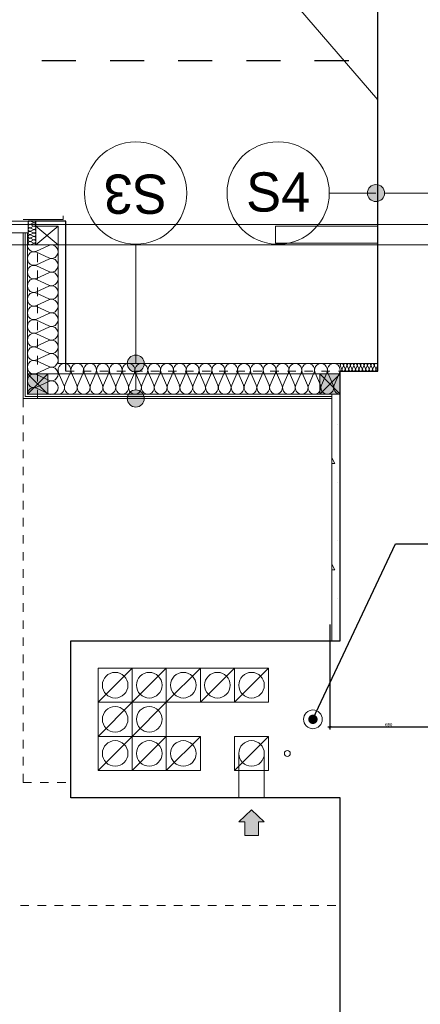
# Model space of a CAD drawing. Extents: x -251948 to -68259, y 37284 to 119967.
# Tile 36 of 41: x -89989 to -87639, y 55444 to 61214. Entities that reach past the tile are written whole.
import ezdxf

# ---------------------------------------------------------------- set-up
doc = ezdxf.new("R2010")
doc.units = 0
doc.header["$MEASUREMENT"] = 0
doc.linetypes.add('Hidden Line', pattern=[100, 50, -50])
doc.linetypes.add('Przerywana', pattern=[400, 200, -200])
for name, color, linetype in [('Arch ocieplenie', 7, 'Continuous'), ('Arch opisy', 7, 'Continuous'), ('Arch ściany działowe', 7, 'Continuous')]:
    doc.layers.add(name, color=color, linetype=linetype)
for name, color, linetype, lineweight in [('Arch ocieplenie_Nr_Pióra__21', 7, 'Continuous', 13), ('Arch opisy_Nr_Pióra__1', 7, 'Continuous', 25), ('Arch opisy_Nr_Pióra__21', 7, 'Continuous', 13), ('Arch ściany działowe_Nr_Pióra__5', 7, 'Continuous', 13), ('INWENT DACH_Nr_Pióra__21', 7, 'Continuous', 13), ('Inwent kominy_Nr_Pióra__21', 7, 'Continuous', 13), ('INWENT OPISY_Nr_Pióra__21', 7, 'Continuous', 13), ('INWENT. OKNA_Nr_Pióra__21', 7, 'Continuous', 13), ('INWENT.ŚCIANY_Nr_Pióra__1', 7, 'Continuous', 25), ('INWENT.ŚCIANY_Nr_Pióra__20', 1, 'Continuous', 20)]:
    doc.layers.add(name, color=color, linetype=linetype, lineweight=lineweight)
for name, color, linetype, lineweight, true_color in [('Arch ocieplenie_Nr_Pióra__24', 7, 'Continuous', 13, 0x029e21), ('Arch okna_Nr_Pióra__82', 7, 'Continuous', 20, 0xaaaaaa), ('Insalacje WODA ZIMNA_Nr_Pióra__25', 7, 'Continuous', 15, 0x40a5ff), ('INWENT kanalizacja_Nr_Pióra__118', 7, 'Continuous', 13, 0x573938), ('INWENT.ŚCIANY_Nr_Pióra__2', 7, 'Continuous', 13, 0x7f7f7f), ('Inwentaryzacja Konst._Nr_Pióra__3', 7, 'Continuous', 20, 0xff6600)]:
    doc.layers.add(name, color=color, linetype=linetype, lineweight=lineweight, true_color=true_color)
doc.styles.add('BIKWYM', font='BIKROMSW.SHX', dxfattribs={"width": 0.8})
doc.styles.add('GENERATED_STYLE_3', font='txt')
doc.dimstyles.new('_1-75', dxfattribs={"dimscale": 0.75, "dimtxt": 25, "dimasz": 18, "dimexe": 18, "dimexo": 18, "dimgap": 0, "dimtad": 0, "dimdec": 1, "dimrnd": 1, "dimzin": 9, "dimdsep": 46, "dimtxsty": 'BIKWYM', "dimblk1": 'ARCHTICK', "dimblk2": 'ARCHTICK', "dimsah": 1, "dimcen": 0, "dimdle": 18, "dimclrd": 1, "dimclre": 1, "dimclrt": 7, "dimadec": 0, "dimazin": 0, "dimtfac": 0.033333, "dimtdec": 1, "dimtmove": 0, "dimatfit": 3, "dimldrblk": 'ARCHTICK', "dimfxl": 1, "dimtvp": 0.8, "dimtolj": 1, "dimarcsym": 0})
doc.dimstyles.new('GENERATED_STYLE__1', dxfattribs={"dimtxt": 0.18, "dimasz": 109.44, "dimexe": 0.18, "dimexo": 0.0625, "dimgap": 0.09, "dimtad": 0, "dimtih": 1, "dimtoh": 1, "dimdec": 4, "dimzin": 0, "dimdsep": 46, "dimcen": 0.09, "dimadec": 0, "dimazin": 0, "dimtfac": 1, "dimtdec": 4, "dimtmove": 0, "dimatfit": 3, "dimldrblk": 'ARROWHEAD_11', "dimfxl": 1, "dimtolj": 1, "dimtzin": 0, "dimarcsym": 0})

# ---------------------------------------------------------------- blocks, each defined once
blk = doc.blocks.new('Ściana_31', base_point=(-88158.7, 58993.6))
at = {"layer": 'Arch ściany działowe_Nr_Pióra__5', "linetype": 'Continuous'}
for p, q in [((-89968.7, 58993.6), (-88158.7, 58993.6)), ((-88158.7, 59006.1), (-89956.2, 59006.1)), ((-88158.7, 58993.6), (-88158.7, 59006.1))]:
    blk.add_line(p, q, dxfattribs=at)
blk = doc.blocks.new('Ściana_32', base_point=(-88158.7, 59006.1))
at = {"layer": 'Arch ściany działowe_Nr_Pióra__5', "linetype": 'Continuous'}
for p, q in [((-89956.2, 59006.1), (-88158.7, 59006.1)), ((-88158.7, 59018.6), (-89943.7, 59018.6)), ((-88158.7, 59006.1), (-88158.7, 59018.6))]:
    blk.add_line(p, q, dxfattribs=at)
blk = doc.blocks.new('Ściana_34', base_point=(-88108.7, 57573.6))
at = {"layer": 'Arch ocieplenie_Nr_Pióra__21', "linetype": 'Continuous'}
h = blk.add_hatch(dxfattribs=at)
h.set_pattern_fill('STRUCTURAL_CONCRETE', color=256, style=0, pattern_type=2)
h.set_pattern_definition([(0, (0, 0), (0, 623.5383), [60, -300]), (0, (180, 311.8), (0, 623.5383), [60, -300]), (60, (0, 0), (-540, 311.769), [60, -300]), (60, (360, 0), (-540, 311.769), [60, -300]), (120, (60, 0), (540, 311.769), [60, -300]), (120, (420, 0), (540, 311.769), [60, -300]), (0, (0, 60), (0, 120), [0, -120, 0, -180]), (45, (60, 60), (-84.85282, 84.85282), [0, -90, 0, -150])])
h.paths.add_polyline_path([(-88108.7, 57573.6), (-88108.7, 59018.6), (-88158.7, 59018.6), (-88158.7, 57573.6)], flags=0)
for p, q in [((-88108.7, 59018.6), (-88158.7, 59018.6)), ((-88158.7, 59018.6), (-88158.7, 57573.6)), ((-88108.7, 57573.6), (-88108.7, 59018.6)), ((-88158.7, 57573.6), (-88108.7, 57573.6))]:
    blk.add_line(p, q, dxfattribs=at)
blk = doc.blocks.new('Ściana_47', base_point=(-89968.7, 58993.6))
at = {"layer": 'Arch ściany działowe_Nr_Pióra__5', "linetype": 'Continuous'}
for p, q in [((-89956.2, 59963.6), (-89968.7, 59963.6)), ((-89968.7, 59963.6), (-89968.7, 58993.6)), ((-89956.2, 59006.1), (-89956.2, 59963.6))]:
    blk.add_line(p, q, dxfattribs=at)
blk = doc.blocks.new('Ściana_48', base_point=(-89956.2, 59006.1))
at = {"layer": 'Arch ściany działowe_Nr_Pióra__5', "linetype": 'Continuous'}
for p, q in [((-89943.7, 59963.6), (-89956.2, 59963.6)), ((-89956.2, 59963.6), (-89956.2, 59006.1)), ((-89943.7, 59018.6), (-89943.7, 59963.6))]:
    blk.add_line(p, q, dxfattribs=at)
blk = doc.blocks.new('Izolacja cieplna 14_3', base_point=(-89763.7, 59018.6))
at = {"layer": 'Arch ocieplenie_Nr_Pióra__24', "linetype": 'Continuous'}
for p, q in [((-89760.6, 59145), (-89729.3, 59072.2)), ((-89723, 59072.2), (-89691.7, 59145)), ((-89685.4, 59145), (-89654.1, 59072.2)), ((-89647.7, 59072.2), (-89616.4, 59145)), ((-89610.1, 59145), (-89578.8, 59072.2)), ((-89572.5, 59072.2), (-89541.2, 59145)), ((-89534.9, 59145), (-89503.6, 59072.2)), ((-89497.3, 59072.2), (-89466, 59145)), ((-89459.7, 59145), (-89428.4, 59072.2)), ((-89422.1, 59072.2), (-89390.8, 59145)), ((-89384.4, 59145), (-89353.1, 59072.2)), ((-89346.8, 59072.2), (-89315.5, 59145)), ((-89309.2, 59145), (-89277.9, 59072.2)), ((-89271.6, 59072.2), (-89240.3, 59145)), ((-89234, 59145), (-89202.7, 59072.2)), ((-89196.4, 59072.2), (-89165.1, 59145)), ((-89158.8, 59145), (-89127.5, 59072.2)), ((-89121.1, 59072.2), (-89089.9, 59145)), ((-89083.5, 59145), (-89052.2, 59072.2)), ((-89045.9, 59072.2), (-89014.6, 59145)), ((-89008.3, 59145), (-88977, 59072.2)), ((-88970.7, 59072.2), (-88939.4, 59145)), ((-88933.1, 59145), (-88901.8, 59072.2)), ((-88895.5, 59072.2), (-88864.2, 59145)), ((-88857.9, 59145), (-88826.6, 59072.2)), ((-88820.2, 59072.2), (-88788.9, 59145)), ((-88782.6, 59145), (-88751.3, 59072.2)), ((-88745, 59072.2), (-88713.7, 59145)), ((-88707.4, 59145), (-88676.1, 59072.2)), ((-88669.8, 59072.2), (-88638.5, 59145)), ((-88632.2, 59145), (-88600.9, 59072.2)), ((-88594.6, 59072.2), (-88563.3, 59145)), ((-88556.9, 59145), (-88525.6, 59072.2)), ((-88519.3, 59072.2), (-88488, 59145)), ((-88481.7, 59145), (-88450.4, 59072.2)), ((-88444.1, 59072.2), (-88412.8, 59145)), ((-88406.5, 59145), (-88375.2, 59072.2)), ((-88368.9, 59072.2), (-88337.6, 59145)), ((-88331.3, 59145), (-88300, 59072.2)), ((-88293.6, 59072.2), (-88262.4, 59145)), ((-88256, 59145), (-88224.7, 59072.2)), ((-88218.4, 59072.2), (-88187.1, 59145)), ((-88180.8, 59145), (-88149.5, 59072.2)), ((-88143.2, 59072.2), (-88111.9, 59145))]:
    blk.add_line(p, q, dxfattribs=at)
for centre, start_param, end_param in [((-89726.1, 59160.3), 4.299595, 8.266775), ((-89650.9, 59160.3), 4.299595, 8.266775), ((-89575.7, 59160.3), 4.299595, 8.266775), ((-89500.4, 59160.3), 4.299595, 8.266775), ((-89425.2, 59160.3), 4.299595, 8.266775), ((-89350, 59160.3), 4.299595, 8.266775), ((-89274.8, 59160.3), 4.299595, 8.266775), ((-89199.5, 59160.3), 4.299595, 8.266775), ((-89124.3, 59160.3), 4.299595, 8.266775), ((-89049.1, 59160.3), 4.299595, 8.266775), ((-88973.9, 59160.3), 4.299595, 8.266775), ((-88898.6, 59160.3), 4.299595, 8.266775), ((-88823.4, 59160.3), 4.299595, 8.266775), ((-88748.2, 59160.3), 4.299595, 8.266775), ((-88672.9, 59160.3), 4.299595, 8.266775), ((-88597.7, 59160.3), 4.299595, 8.266775), ((-88522.5, 59160.3), 4.299595, 8.266775), ((-88447.3, 59160.3), 4.299595, 8.266775), ((-88372, 59160.3), 4.299595, 8.266775), ((-88296.8, 59160.3), 4.299595, 8.266775), ((-88221.6, 59160.3), 4.299595, 8.266775), ((-88146.4, 59160.3), 4.299595, 8.266775), ((-89763.7, 59056.9), 3.141593, 5.125182), ((-89688.5, 59056.9), 1.158004, 5.125183), ((-89613.3, 59056.9), 1.158004, 5.125183), ((-89538.1, 59056.9), 1.158004, 5.125183), ((-89462.8, 59056.9), 1.158004, 5.125183), ((-89387.6, 59056.9), 1.158004, 5.125183), ((-89312.4, 59056.9), 1.158004, 5.125183), ((-89237.1, 59056.9), 1.158004, 5.125183), ((-89161.9, 59056.9), 1.158004, 5.125183), ((-89086.7, 59056.9), 1.158004, 5.125183), ((-89011.5, 59056.9), 1.158004, 5.125183), ((-88936.2, 59056.9), 1.158004, 5.125183), ((-88861, 59056.9), 1.158004, 5.125183), ((-88785.8, 59056.9), 1.158004, 5.125183), ((-88710.6, 59056.9), 1.158004, 5.125183), ((-88635.3, 59056.9), 1.158004, 5.125183), ((-88560.1, 59056.9), 1.158004, 5.125183), ((-88484.9, 59056.9), 1.158004, 5.125183), ((-88409.6, 59056.9), 1.158004, 5.125183), ((-88334.4, 59056.9), 1.158004, 5.125183), ((-88259.2, 59056.9), 1.158004, 5.125183), ((-88184, 59056.9), 1.158004, 5.125183), ((-88108.7, 59056.9), 1.158004, 3.141593)]:
    blk.add_ellipse(centre, major_axis=(0, 38.3), ratio=0.98254, start_param=start_param, end_param=end_param, dxfattribs=at)
blk = doc.blocks.new('Izolacja cieplna 14_4', base_point=(-88108.7, 59153.6))
at = {"layer": 'Arch ocieplenie_Nr_Pióra__24', "linetype": 'Continuous'}
for p, q in [((-88107.9, 59185.2), (-88099.6, 59167)), ((-88097.9, 59167), (-88089.6, 59185.2)), ((-88087.9, 59185.2), (-88079.6, 59167)), ((-88077.9, 59167), (-88069.6, 59185.2)), ((-88067.9, 59185.2), (-88059.6, 59167)), ((-88057.9, 59167), (-88049.6, 59185.2)), ((-88047.9, 59185.2), (-88039.6, 59167)), ((-88037.9, 59167), (-88029.6, 59185.2)), ((-88027.9, 59185.2), (-88019.6, 59167)), ((-88017.9, 59167), (-88009.6, 59185.2)), ((-88007.9, 59185.2), (-87999.6, 59167)), ((-87997.9, 59167), (-87989.6, 59185.2)), ((-87987.9, 59185.2), (-87979.6, 59167)), ((-87977.9, 59167), (-87969.6, 59185.2)), ((-87967.9, 59185.2), (-87959.6, 59167)), ((-87957.9, 59167), (-87949.6, 59185.2)), ((-87947.9, 59185.2), (-87939.6, 59167)), ((-87937.9, 59167), (-87929.6, 59185.2)), ((-87927.9, 59185.2), (-87919.6, 59167)), ((-87917.9, 59167), (-87909.6, 59185.2)), ((-87907.9, 59185.2), (-87899.6, 59167)), ((-87897.9, 59167), (-87889.6, 59185.2))]:
    blk.add_line(p, q, dxfattribs=at)
for centre, start_param, end_param in [((-88098.7, 59189), 5.870392, 9.837571), ((-88108.7, 59163.2), 4.712389, 6.695979), ((-88088.7, 59163.2), 2.7288, 6.695979), ((-88078.7, 59189), 5.870392, 9.837571), ((-88068.7, 59163.2), 2.7288, 6.695979), ((-88058.7, 59189), 5.870392, 9.837571), ((-88048.7, 59163.2), 2.7288, 6.695979), ((-88038.7, 59189), 5.870392, 9.837571), ((-88028.7, 59163.2), 2.7288, 6.695979), ((-88018.7, 59189), 5.870392, 9.837571), ((-88008.7, 59163.2), 2.7288, 6.695979), ((-87998.7, 59189), 5.870392, 9.837571), ((-87988.7, 59163.2), 2.7288, 6.695979), ((-87978.7, 59189), 5.870392, 9.837571), ((-87968.7, 59163.2), 2.7288, 6.695979), ((-87958.7, 59189), 5.870392, 9.837571), ((-87948.7, 59163.2), 2.7288, 6.695979), ((-87938.7, 59189), 5.870392, 9.837571), ((-87928.7, 59163.2), 2.7288, 6.695979), ((-87918.7, 59189), 5.870392, 9.837571), ((-87908.7, 59163.2), 2.7288, 6.695979), ((-87898.7, 59189), 5.870392, 9.837571), ((-87888.7, 59163.2), 2.7288, 4.712389)]:
    blk.add_ellipse(centre, major_axis=(10, 0), ratio=0.957051, start_param=start_param, end_param=end_param, dxfattribs=at)
blk = doc.blocks.new('Izolacja cieplna 14_21', base_point=(-89943.7, 59893.6))
at = {"layer": 'Arch ocieplenie_Nr_Pióra__24', "linetype": 'Continuous'}
for p, q in [((-89817.4, 59890.3), (-89890.1, 59857.1)), ((-89890.1, 59850.5), (-89817.4, 59817.3)), ((-89817.4, 59810.6), (-89890.1, 59777.5)), ((-89890.1, 59770.8), (-89817.4, 59737.7)), ((-89817.4, 59731), (-89890.1, 59697.9)), ((-89890.1, 59691.2), (-89817.4, 59658.1)), ((-89817.4, 59651.4), (-89890.1, 59618.3)), ((-89890.1, 59611.6), (-89817.4, 59578.5)), ((-89817.4, 59571.8), (-89890.1, 59538.7)), ((-89890.1, 59532), (-89817.4, 59498.9)), ((-89817.4, 59492.2), (-89890.1, 59459.1)), ((-89890.1, 59452.4), (-89817.4, 59419.2)), ((-89817.4, 59412.6), (-89890.1, 59379.4)), ((-89890.1, 59372.7), (-89817.4, 59339.6)), ((-89817.4, 59332.9), (-89890.1, 59299.8)), ((-89890.1, 59293.1), (-89817.4, 59260)), ((-89817.4, 59253.3), (-89890.1, 59220.2)), ((-89890.1, 59213.5), (-89817.4, 59180.4)), ((-89817.4, 59173.7), (-89890.1, 59140.6)), ((-89890.1, 59133.9), (-89817.4, 59100.8)), ((-89817.4, 59094.1), (-89890.1, 59061)), ((-89890.1, 59054.3), (-89817.4, 59021.2))]:
    blk.add_line(p, q, dxfattribs=at)
for centre, start_param, end_param in [((-89905.5, 59893.6), 4.712389, 6.695979), ((-89802, 59853.8), 5.870392, 9.837571), ((-89905.5, 59814), 2.7288, 6.695979), ((-89905.5, 59734.4), 2.7288, 6.695979), ((-89802, 59774.2), 5.870392, 9.837571), ((-89802, 59694.6), 5.870392, 9.837571), ((-89905.5, 59654.8), 2.7288, 6.695979), ((-89905.5, 59575.1), 2.7288, 6.695979), ((-89802, 59614.9), 5.870392, 9.837571), ((-89802, 59535.3), 5.870392, 9.837571), ((-89905.5, 59495.5), 2.7288, 6.695979), ((-89802, 59455.7), 5.870392, 9.837571), ((-89905.5, 59415.9), 2.7288, 6.695979), ((-89905.5, 59336.3), 2.7288, 6.695979), ((-89802, 59376.1), 5.870392, 9.837571), ((-89802, 59296.5), 5.870392, 9.837571), ((-89905.5, 59256.7), 2.7288, 6.695979), ((-89802, 59216.9), 5.870392, 9.837571), ((-89905.5, 59177), 2.7288, 6.695979), ((-89802, 59137.2), 5.870392, 9.837571), ((-89905.5, 59097.4), 2.7288, 6.695979), ((-89802, 59057.6), 5.870392, 9.837571), ((-89905.5, 59017.8), 2.7288, 4.712389)]:
    blk.add_ellipse(centre, major_axis=(0, -39.8), ratio=0.961651, start_param=start_param, end_param=end_param, dxfattribs=at)
blk = doc.blocks.new('Izolacja cieplna 14_24', base_point=(-89893.7, 60033.6))
at = {"layer": 'Arch ocieplenie_Nr_Pióra__24', "linetype": 'Continuous'}
for p, q in [((-89925.3, 60032.8), (-89907.1, 60024.4)), ((-89907.1, 60022.8), (-89925.3, 60014.4)), ((-89925.3, 60012.8), (-89907.1, 60004.4)), ((-89907.1, 60002.8), (-89925.3, 59994.4)), ((-89925.3, 59992.8), (-89907.1, 59984.4)), ((-89907.1, 59982.8), (-89925.3, 59974.4)), ((-89925.3, 59972.8), (-89907.1, 59964.4)), ((-89907.1, 59962.8), (-89925.3, 59954.4)), ((-89925.3, 59952.8), (-89907.1, 59944.4)), ((-89907.1, 59942.8), (-89925.3, 59934.4)), ((-89925.3, 59932.8), (-89907.1, 59924.4)), ((-89907.1, 59922.8), (-89925.3, 59914.4)), ((-89925.3, 59912.8), (-89907.1, 59904.4)), ((-89907.1, 59902.8), (-89925.3, 59894.4))]:
    blk.add_line(p, q, dxfattribs=at)
for centre, start_param, end_param in [((-89929.2, 60023.6), 2.728799, 6.695979), ((-89929.2, 60003.6), 2.728799, 6.695979), ((-89903.3, 60033.6), 5.870392, 7.853982), ((-89903.3, 60013.6), 5.870392, 9.837571), ((-89929.2, 59983.6), 2.728799, 6.695979), ((-89929.2, 59963.6), 2.728799, 6.695979), ((-89929.2, 59943.6), 2.728799, 6.695979), ((-89903.3, 59993.6), 5.870392, 9.837571), ((-89903.3, 59973.6), 5.870392, 9.837571), ((-89903.3, 59953.6), 5.870392, 9.837571), ((-89929.2, 59923.6), 2.728799, 6.695979), ((-89929.2, 59903.6), 2.728799, 6.695979), ((-89903.3, 59933.6), 5.870392, 9.837571), ((-89903.3, 59913.6), 5.870392, 9.837571), ((-89903.3, 59893.6), 1.570796, 3.554385)]:
    blk.add_ellipse(centre, major_axis=(0, -10), ratio=0.957061, start_param=start_param, end_param=end_param, dxfattribs=at)
blk = doc.blocks.new('Linia_48', base_point=(-89307.9, 58993.6))
at = {"layer": 'Arch opisy_Nr_Pióra__21', "linetype": 'Continuous'}
for points in [[(-89257.9, 59198.6), (-89261.7, 59217.7), (-89272.5, 59234), (-89288.7, 59244.8), (-89307.9, 59248.6), (-89327, 59244.8), (-89343.2, 59234), (-89354.1, 59217.7), (-89357.9, 59198.6), (-89354.1, 59179.5), (-89343.2, 59163.2), (-89327, 59152.4), (-89307.9, 59148.6), (-89288.7, 59152.4), (-89272.5, 59163.2), (-89261.7, 59179.5)], [(-89257.9, 58993.6), (-89261.7, 59012.7), (-89272.5, 59029), (-89288.7, 59039.8), (-89307.9, 59043.6), (-89327, 59039.8), (-89343.2, 59029), (-89354.1, 59012.7), (-89357.9, 58993.6), (-89354.1, 58974.5), (-89343.2, 58958.2), (-89327, 58947.4), (-89307.9, 58943.6), (-89288.7, 58947.4), (-89272.5, 58958.2), (-89261.7, 58974.5)]]:
    blk.add_hatch(color=256, dxfattribs=at).paths.add_polyline_path(points, flags=0)
blk.add_line((-89307.9, 59043.6), (-89307.9, 59148.6), dxfattribs=at)
for centre in [(-89307.9, 59198.6), (-89307.9, 58993.6)]:
    blk.add_circle(centre, 50, dxfattribs=at)
blk = doc.blocks.new('Linia_49', base_point=(-89307.9, 59198.6))
at = {"layer": 'Arch opisy_Nr_Pióra__21', "linetype": 'Continuous'}
blk.add_line((-89307.9, 59198.6), (-89307.9, 59897.6), dxfattribs=at)
blk.add_circle((-89307.9, 60197.6), 300, dxfattribs=at)
blk = doc.blocks.new('Linia_50', base_point=(-87298.7, 60197.6))
at = {"layer": 'Arch opisy_Nr_Pióra__21', "linetype": 'Continuous'}
for points in [[(-87848.7, 60197.6), (-87852.5, 60216.7), (-87863.4, 60232.9), (-87879.6, 60243.8), (-87898.7, 60247.6), (-87917.9, 60243.8), (-87934.1, 60232.9), (-87944.9, 60216.7), (-87948.7, 60197.6), (-87944.9, 60178.4), (-87934.1, 60162.2), (-87917.9, 60151.4), (-87898.7, 60147.6), (-87879.6, 60151.4), (-87863.4, 60162.2), (-87852.5, 60178.4)], [(-87248.7, 60197.6), (-87252.5, 60216.7), (-87263.4, 60232.9), (-87279.6, 60243.8), (-87298.7, 60247.6), (-87317.9, 60243.8), (-87334.1, 60232.9), (-87344.9, 60216.7), (-87348.7, 60197.6), (-87344.9, 60178.4), (-87334.1, 60162.2), (-87317.9, 60151.4), (-87298.7, 60147.6), (-87279.6, 60151.4), (-87263.4, 60162.2), (-87252.5, 60178.4)]]:
    blk.add_hatch(color=256, dxfattribs=at).paths.add_polyline_path(points, flags=0)
blk.add_line((-87348.7, 60197.6), (-87848.7, 60197.6), dxfattribs=at)
for centre in [(-87898.7, 60197.6), (-87298.7, 60197.6)]:
    blk.add_circle(centre, 50, dxfattribs=at)
blk = doc.blocks.new('Linia_51', base_point=(-87898.7, 60197.6))
at = {"layer": 'Arch opisy_Nr_Pióra__21', "linetype": 'Continuous'}
blk.add_line((-87898.7, 60197.6), (-88172.6, 60197.6), dxfattribs=at)
blk.add_circle((-88472.6, 60197.6), 300, dxfattribs=at)
blk = doc.blocks.new('ARROWHEAD_11')
at = {"color": 0, "linetype": 'Continuous', "lineweight": 0}
blk.add_line((0, 0), (-1, 0), dxfattribs=at)
at = {"color": 0, "linetype": 'Continuous', "lineweight": 0, "const_width": 0.25, "flags": 128}
blk.add_lwpolyline([(-0.125, 0, 1), (0.125, 0, 1)], format="xyb", close=True, dxfattribs=at)
blk = doc.blocks.new('_ARCHTICK')
at = {"color": 0, "linetype": 'ByBlock', "const_width": 0.15}
blk.add_lwpolyline([(-0.5, -0.5), (0.5, 0.5)], dxfattribs=at)
blk = doc.blocks.new('*D405')
at = {"color": 1, "lineweight": -2}
for p, q in [((-88168.7, 57670.2), (-88168.7, 57054.3)), ((-87478.7, 57255.6), (-87478.7, 57054.3)), ((-87465.2, 57067.8), (-88182.2, 57067.8))]:
    blk.add_line(p, q, dxfattribs=at)
at = {"layer": 'Defpoints', "color": 0, "transparency": 16777216}
for p in [(-88168.7, 57683.7), (-87478.7, 57269.1), (-88168.7, 57067.8)]:
    blk.add_point(p, dxfattribs=at)
at = {"color": 1, "lineweight": -2, "xscale": 13.5, "yscale": 13.5, "zscale": 13.5, "rotation": 180}
blk.add_blockref('_ARCHTICK', (-88168.7, 57067.8), dxfattribs=at)
at = {"color": 1, "lineweight": -2, "xscale": 13.5, "yscale": 13.5, "zscale": 13.5}
blk.add_blockref('_ARCHTICK', (-87478.7, 57067.8), dxfattribs=at)
at = {"color": 7, "insert": (-87823.7, 57082.8), "char_height": 18.75, "attachment_point": 5, "style": 'BIKWYM'}
blk.add_mtext('\\A1;690', dxfattribs=at)

msp = doc.modelspace()

# ---------------------------------------------------------------- hatches: boundary and pattern name
at = {"layer": 'Arch okna_Nr_Pióra__82', "linetype": 'Continuous'}
for points in [[(-89943.74, 59018.6), (-89823.74, 59018.6), (-89823.74, 59138.6), (-89943.74, 59138.6)], [(-88228.74, 59018.6), (-88108.74, 59018.6), (-88108.74, 59138.6), (-88228.74, 59138.6)]]:
    msp.add_hatch(color=256, dxfattribs=at).paths.add_polyline_path(points, flags=0)
at = {"layer": 'Inwent kominy_Nr_Pióra__21', "linetype": 'Continuous'}
msp.add_hatch(color=256, dxfattribs=at).paths.add_polyline_path([(-88703.74, 56513.6), (-88668.74, 56513.6), (-88668.74, 56433.6), (-88588.74, 56433.6), (-88588.74, 56513.6), (-88553.74, 56513.6), (-88628.74, 56583.6)], flags=0)

# ---------------------------------------------------------------- linework, layer by layer
at = {"layer": 'Arch ocieplenie_Nr_Pióra__24', "linetype": 'Continuous'}
for p, q in [((-89893.74, 60033.6), (-89893.74, 60003.6)), ((-89763.74, 59893.6), (-89763.74, 59198.6)), ((-89763.74, 59198.6), (-87888.74, 59198.6))]:
    msp.add_line(p, q, dxfattribs=at)
at = {"layer": 'Insalacje WODA ZIMNA_Nr_Pióra__25', "linetype": 'Continuous'}
msp.add_circle((-88418.74, 56913.6), 17.5, dxfattribs=at)
at = {"layer": 'INWENT DACH_Nr_Pióra__21', "linetype": 'Continuous'}
msp.add_line((-87888.74, 60743.6), (-88498.74, 61453.6), dxfattribs=at)
at = {"layer": 'INWENT DACH_Nr_Pióra__21', "linetype": 'Hidden Line'}
for p, q in [((-89968.74, 58993.6), (-89968.74, 56743.6)), ((-89968.74, 56743.6), (-89688.74, 56743.6)), ((-123484.28, 56023.6), (-88108.74, 56023.6))]:
    msp.add_line(p, q, dxfattribs=at)
at = {"layer": 'INWENT kanalizacja_Nr_Pióra__118', "linetype": 'Continuous'}
msp.add_circle((-88268.74, 57113.6), 55, dxfattribs=at)
at = {"layer": 'Inwent kominy_Nr_Pióra__21', "linetype": 'Continuous'}
for p, q in [((-89528.74, 57213.6), (-89528.74, 57413.6)), ((-89528.74, 57413.6), (-89328.74, 57413.6)), ((-89528.74, 57213.6), (-89328.74, 57413.6)), ((-89328.74, 57413.6), (-89328.74, 57213.6)), ((-89328.74, 57213.6), (-89328.74, 57413.6)), ((-89328.74, 57413.6), (-89128.74, 57413.6)), ((-89328.74, 57213.6), (-89128.74, 57413.6)), ((-89128.74, 57213.6), (-89128.74, 57413.6)), ((-89128.74, 57413.6), (-88928.74, 57413.6)), ((-89128.74, 57213.6), (-88928.74, 57413.6)), ((-89128.74, 57413.6), (-89128.74, 57213.6)), ((-88928.74, 57413.6), (-88928.74, 57213.6)), ((-88928.74, 57213.6), (-88928.74, 57413.6)), ((-88928.74, 57413.6), (-88728.74, 57413.6)), ((-88928.74, 57213.6), (-88728.74, 57413.6)), ((-88728.74, 57213.6), (-88728.74, 57413.6)), ((-88728.74, 57213.6), (-88528.74, 57413.6)), ((-88728.74, 57413.6), (-88528.74, 57413.6)), ((-88728.74, 57413.6), (-88728.74, 57213.6)), ((-88528.74, 57413.6), (-88528.74, 57213.6)), ((-89328.74, 57213.6), (-89528.74, 57213.6)), ((-89528.74, 57013.6), (-89528.74, 57213.6)), ((-89528.74, 57213.6), (-89328.74, 57213.6)), ((-89528.74, 57013.6), (-89328.74, 57213.6)), ((-89328.74, 57013.6), (-89328.74, 57213.6)), ((-89328.74, 57013.6), (-89128.74, 57213.6)), ((-89328.74, 57213.6), (-89128.74, 57213.6)), ((-89328.74, 57213.6), (-89328.74, 57013.6)), ((-89128.74, 57213.6), (-89328.74, 57213.6)), ((-88928.74, 57213.6), (-89128.74, 57213.6)), ((-89128.74, 57213.6), (-89128.74, 57013.6)), ((-88728.74, 57213.6), (-88928.74, 57213.6)), ((-88528.74, 57213.6), (-88728.74, 57213.6)), ((-89528.74, 56813.6), (-89528.74, 57013.6)), ((-89528.74, 57013.6), (-89328.74, 57013.6)), ((-89528.74, 56813.6), (-89328.74, 57013.6)), ((-89328.74, 57013.6), (-89528.74, 57013.6)), ((-89328.74, 57013.6), (-89328.74, 56813.6)), ((-89328.74, 56813.6), (-89328.74, 57013.6)), ((-89328.74, 57013.6), (-89128.74, 57013.6)), ((-89328.74, 56813.6), (-89128.74, 57013.6)), ((-89128.74, 57013.6), (-89328.74, 57013.6)), ((-89128.74, 57013.6), (-89128.74, 56813.6)), ((-89128.74, 56813.6), (-89128.74, 57013.6)), ((-89128.74, 57013.6), (-88928.74, 57013.6)), ((-89128.74, 56813.6), (-88928.74, 57013.6)), ((-88928.74, 57013.6), (-88928.74, 56813.6)), ((-88728.74, 56813.6), (-88528.74, 57013.6)), ((-88728.74, 57013.6), (-88528.74, 57013.6)), ((-88728.74, 56813.6), (-88728.74, 57013.6)), ((-88528.74, 57013.6), (-88528.74, 56813.6)), ((-88703.74, 56913.6), (-88703.74, 56653.6)), ((-88553.74, 56913.6), (-88553.74, 56653.6)), ((-89328.74, 56813.6), (-89528.74, 56813.6)), ((-89128.74, 56813.6), (-89328.74, 56813.6)), ((-88928.74, 56813.6), (-89128.74, 56813.6)), ((-88528.74, 56813.6), (-88728.74, 56813.6)), ((-88628.74, 56583.6), (-88703.74, 56513.6)), ((-88628.74, 56583.6), (-88553.74, 56513.6)), ((-88668.74, 56513.6), (-88703.74, 56513.6)), ((-88668.74, 56513.6), (-88668.74, 56433.6)), ((-88588.74, 56513.6), (-88553.74, 56513.6)), ((-88588.74, 56433.6), (-88588.74, 56513.6)), ((-88668.74, 56433.6), (-88588.74, 56433.6))]:
    msp.add_line(p, q, dxfattribs=at)
for centre in [(-89428.74, 57313.6), (-89228.74, 57313.6), (-89028.74, 57313.6), (-88828.74, 57313.6), (-88628.74, 57313.6), (-89428.74, 57113.6), (-89228.74, 57113.6), (-89428.74, 56913.6), (-89228.74, 56913.6), (-89028.74, 56913.6), (-88628.74, 56913.6)]:
    msp.add_circle(centre, 75, dxfattribs=at)
at = {"layer": 'INWENT. OKNA_Nr_Pióra__21', "linetype": 'Continuous'}
for p, q in [((-91038.74, 60033.6), (-89938.74, 60033.6)), ((-89938.74, 60033.6), (-89938.74, 59963.6)), ((-89938.74, 59963.6), (-91038.74, 59963.6)), ((-89763.74, 60003.6), (-89893.74, 60003.6)), ((-89893.74, 60003.6), (-89893.74, 59893.6)), ((-89763.74, 59893.6), (-89893.74, 60003.6)), ((-89763.74, 60003.6), (-89893.74, 59893.6)), ((-89763.74, 59893.6), (-89763.74, 60003.6)), ((-91018.74, 59893.6), (-89958.74, 59893.6)), ((-89893.74, 59893.6), (-89763.74, 59893.6))]:
    msp.add_line(p, q, dxfattribs=at)
at = {"layer": 'INWENT.ŚCIANY_Nr_Pióra__1', "linetype": 'Continuous'}
for p, q in [((-87888.74, 59153.6), (-87888.74, 61453.6)), ((-89718.74, 60033.6), (-89938.74, 60033.6)), ((-89718.74, 59153.6), (-89718.74, 60033.6)), ((-88108.74, 59153.6), (-87888.74, 59153.6)), ((-88108.74, 58993.6), (-88108.74, 59153.6)), ((-88108.74, 57573.6), (-88108.74, 58993.6)), ((-89688.74, 57573.6), (-88108.74, 57573.6)), ((-89688.74, 56653.6), (-89688.74, 57573.6)), ((-88108.74, 56653.6), (-89688.74, 56653.6)), ((-88108.74, 54703.6), (-88108.74, 56653.6))]:
    msp.add_line(p, q, dxfattribs=at)
at = {"layer": 'INWENT.ŚCIANY_Nr_Pióra__1', "linetype": 'Przerywana'}
msp.add_line((-93458.74, 60973.6), (-87888.74, 60973.6), dxfattribs=at)
at = {"layer": 'INWENT.ŚCIANY_Nr_Pióra__2', "linetype": 'Hidden Line'}
for p, q in [((-89883.74, 58993.6), (-89883.74, 59893.6)), ((-89718.74, 59153.6), (-88108.74, 59153.6))]:
    msp.add_line(p, q, dxfattribs=at)
at = {"layer": 'INWENT.ŚCIANY_Nr_Pióra__20', "linetype": 'Continuous'}
for p, q in [((-89968.74, 60043.6), (-89733.74, 60043.6)), ((-89733.74, 60043.6), (-89733.74, 60063.6))]:
    msp.add_line(p, q, dxfattribs=at)
at = {"layer": 'Inwentaryzacja Konst._Nr_Pióra__3', "linetype": 'Continuous'}
for p, q in [((-88108.74, 59138.6), (-89943.74, 59138.6)), ((-89943.74, 59018.6), (-89943.74, 59138.6)), ((-89943.74, 59138.6), (-89823.74, 59138.6)), ((-89943.74, 59018.6), (-89823.74, 59138.6)), ((-89823.74, 59018.6), (-89943.74, 59138.6)), ((-89823.74, 59138.6), (-89823.74, 59018.6)), ((-88228.74, 59018.6), (-88228.74, 59138.6)), ((-88228.74, 59138.6), (-88108.74, 59138.6)), ((-88228.74, 59018.6), (-88108.74, 59138.6)), ((-88108.74, 59018.6), (-88228.74, 59138.6)), ((-88108.74, 59138.6), (-88108.74, 59018.6)), ((-88108.74, 59018.6), (-89943.74, 59018.6)), ((-89823.74, 59018.6), (-89943.74, 59018.6)), ((-88108.74, 59018.6), (-88228.74, 59018.6))]:
    msp.add_line(p, q, dxfattribs=at)
at = {"layer": 'Inwentaryzacja Konst._Nr_Pióra__3', "color": 2}
msp.add_lwpolyline([(-125884.06, 59893.6), (-87478.74, 59893.6), (-87478.74, 60013.6), (-125884.06, 60013.6)], close=True, dxfattribs=at)
at = {"layer": 'Inwentaryzacja Konst._Nr_Pióra__3', "color": 1}
msp.add_lwpolyline([(-88488.74, 60003.6), (-87888.74, 60003.6), (-87888.74, 59903.6), (-88488.74, 59903.6)], close=True, dxfattribs=at)

# ---------------------------------------------------------------- block references
at = {"layer": 'Arch ocieplenie', "color": 104, "linetype": 'Continuous', "lineweight": 20, "true_color": 0x029e21}
for name, p in [('Izolacja cieplna 14_24', (-89893.74, 60033.6)), ('Izolacja cieplna 14_21', (-89943.74, 59893.6)), ('Izolacja cieplna 14_3', (-89763.74, 59018.6)), ('Izolacja cieplna 14_4', (-88108.74, 59153.6))]:
    msp.add_blockref(name, p, dxfattribs=at)
at = {"layer": 'Arch ocieplenie'}
msp.add_blockref('Ściana_34', (-88108.74, 57573.6), dxfattribs=at)
at = {"layer": 'Arch opisy', "linetype": 'Continuous'}
for name, p in [('Linia_49', (-89307.88, 59198.6)), ('Linia_51', (-87898.74, 60197.57)), ('Linia_50', (-87298.74, 60197.57)), ('Linia_48', (-89307.88, 58993.6))]:
    msp.add_blockref(name, p, dxfattribs=at)
at = {"layer": 'Arch ściany działowe'}
for name, p in [('Ściana_47', (-89968.74, 58993.6)), ('Ściana_48', (-89956.24, 59006.1)), ('Ściana_31', (-88158.74, 58993.6)), ('Ściana_32', (-88158.74, 59006.1))]:
    msp.add_blockref(name, p, dxfattribs=at)

# ---------------------------------------------------------------- texts
at = {"layer": 'Arch opisy_Nr_Pióra__1', "linetype": 'Continuous', "insert": (-89307.88, 60076.18), "char_height": 230, "attachment_point": 2, "rotation": 180, "style": 'GENERATED_STYLE_3'}
msp.add_mtext('{S3}', dxfattribs=at)
at = {"layer": 'Arch opisy_Nr_Pióra__1', "linetype": 'Continuous', "insert": (-88472.59, 60318.95), "char_height": 230, "attachment_point": 2, "style": 'GENERATED_STYLE_3'}
msp.add_mtext('{S4}', dxfattribs=at)

# ---------------------------------------------------------------- dimensions: what is measured, and where the dimension line sits
dim = msp.add_linear_dim(base=(-88168.74, 57067.83), p1=(-87478.74, 57269.1), p2=(-88168.74, 57683.74), dimstyle='_1-75', override={"dimtmove": 1})
dim.commit()
dim.dimension.update_dxf_attribs({"geometry": '*D405', "text_midpoint": (-87823.74, 57082.83)})

# ---------------------------------------------------------------- leaders
at = {"layer": 'INWENT OPISY_Nr_Pióra__21', "linetype": 'Continuous', "annotation_type": 0, "has_hookline": 1, "hookline_direction": 1, "text_width": 1337.14}
msp.add_leader([(-88268.74, 57113.6), (-87784.06, 58142.31), (-87211.07, 58142.31)], dimstyle='GENERATED_STYLE__1', dxfattribs=at)

doc.saveas('drawing.dxf')
